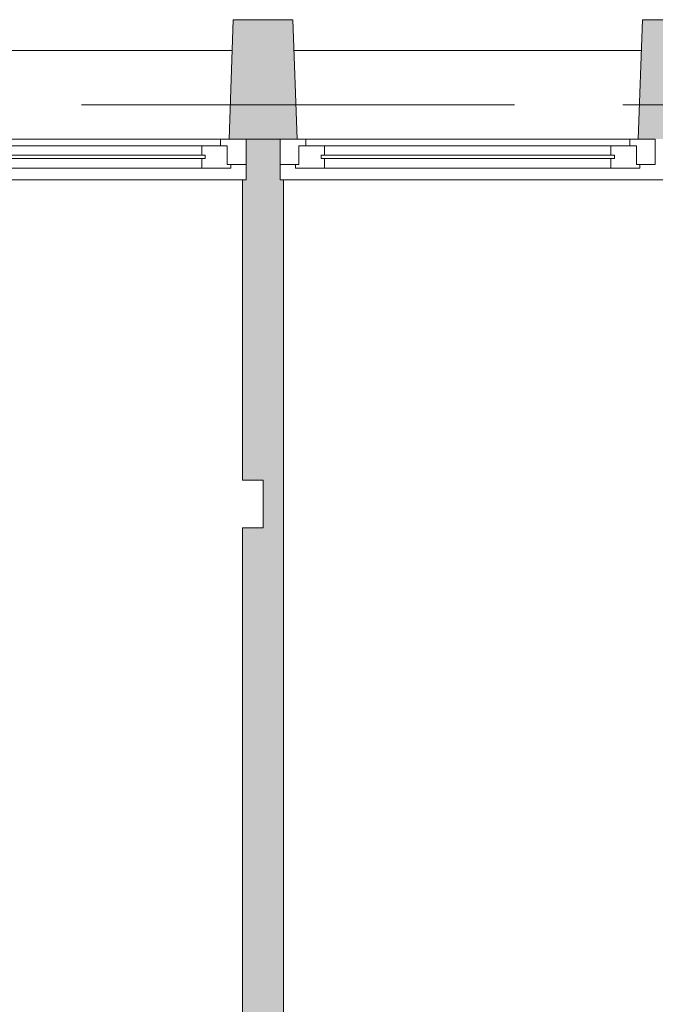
# Model space of a CAD drawing. Header units: centimetres. Extents: x -2424 to 2319, y 5 to 3760.
# Tile 75 of 117: x -577 to -391, y 3270 to 3558. Entities that reach past the tile are written whole.
import ezdxf

# ---------------------------------------------------------------- set-up
doc = ezdxf.new("R2010")
doc.units = ezdxf.units.CM
doc.linetypes.add('Oś', pattern=[222.25, 127, -31.75, 31.75, -31.75])
for name, color, linetype, lineweight in [('A-GLAZ', 151, 'Continuous', 13), ('A-WALL', 113, 'Continuous', 13), ('S-COLS', 52, 'Continuous', 13), ('S-GRID', 1, 'Continuous', 13)]:
    doc.layers.add(name, color=color, linetype=linetype, lineweight=lineweight)
doc.layers.add('A-WALL-PATT', color=111, linetype='Continuous', lineweight=13, plot=False)

msp = doc.modelspace()

# ---------------------------------------------------------------- hatches: boundary and pattern name
at = {"layer": 'S-COLS', "lineweight": 9}
for points in [[(-510.62, 3523.33), (-495.62, 3523.33), (-496.87, 3558.33), (-514.37, 3558.33), (-515.62, 3523.33)], [(-390.62, 3523.33), (-375.62, 3523.33), (-376.87, 3558.33), (-394.37, 3558.33), (-395.62, 3523.33)]]:
    msp.add_hatch(color=251, dxfattribs=at).paths.add_polyline_path(points, flags=0)

# ---------------------------------------------------------------- linework, layer by layer
at = {"layer": 'A-GLAZ', "color": 251, "lineweight": 9}
for p, q in [((-620.62, 3523.33), (-510.62, 3523.33)), ((-518.12, 3523.33), (-613.12, 3523.33)), ((-510.62, 3523.33), (-518.12, 3523.33)), ((-518.12, 3523.33), (-518.12, 3521.33)), ((-510.62, 3515.83), (-510.62, 3523.33)), ((-500.62, 3523.33), (-493.12, 3523.33)), ((-500.62, 3515.83), (-500.62, 3523.33)), ((-390.62, 3523.33), (-500.62, 3523.33)), ((-493.12, 3523.33), (-493.12, 3521.33)), ((-493.12, 3523.33), (-398.12, 3523.33)), ((-398.12, 3523.33), (-390.62, 3523.33)), ((-398.12, 3521.33), (-398.12, 3523.33)), ((-390.62, 3523.33), (-390.62, 3515.83)), ((-523.62, 3521.33), (-607.62, 3521.33)), ((-516.12, 3521.33), (-523.62, 3521.33)), ((-523.62, 3521.33), (-523.62, 3518.58)), ((-518.12, 3521.33), (-516.12, 3521.33)), ((-516.12, 3515.83), (-516.12, 3521.33)), ((-516.12, 3521.33), (-516.12, 3515.83)), ((-495.12, 3521.33), (-487.62, 3521.33)), ((-495.12, 3515.83), (-495.12, 3521.33)), ((-493.12, 3521.33), (-495.12, 3521.33)), ((-495.12, 3521.33), (-495.12, 3515.83)), ((-487.62, 3521.33), (-487.62, 3518.58)), ((-487.62, 3521.33), (-403.62, 3521.33)), ((-403.62, 3521.33), (-396.12, 3521.33)), ((-403.62, 3518.58), (-403.62, 3521.33)), ((-396.12, 3521.33), (-398.12, 3521.33)), ((-396.12, 3521.33), (-396.12, 3515.83)), ((-396.12, 3515.83), (-396.12, 3521.33)), ((-522.62, 3518.58), (-608.62, 3518.58)), ((-608.62, 3517.58), (-522.62, 3517.58)), ((-523.62, 3518.58), (-522.62, 3518.58)), ((-523.62, 3517.58), (-523.62, 3514.83)), ((-522.62, 3517.58), (-523.62, 3517.58)), ((-522.62, 3517.58), (-522.62, 3518.58)), ((-522.62, 3518.58), (-522.62, 3517.58)), ((-488.62, 3518.58), (-402.62, 3518.58)), ((-488.62, 3517.58), (-488.62, 3518.58)), ((-488.62, 3518.58), (-488.62, 3517.58)), ((-487.62, 3518.58), (-488.62, 3518.58)), ((-402.62, 3517.58), (-488.62, 3517.58)), ((-488.62, 3517.58), (-487.62, 3517.58)), ((-487.62, 3517.58), (-487.62, 3514.83)), ((-402.62, 3518.58), (-403.62, 3518.58)), ((-403.62, 3517.58), (-402.62, 3517.58)), ((-403.62, 3514.83), (-403.62, 3517.58)), ((-402.62, 3518.58), (-402.62, 3517.58)), ((-402.62, 3517.58), (-402.62, 3518.58)), ((-523.62, 3514.83), (-607.62, 3514.83)), ((-523.62, 3514.83), (-515.12, 3514.83)), ((-515.12, 3515.83), (-516.12, 3515.83)), ((-516.12, 3515.83), (-510.62, 3515.83)), ((-515.12, 3514.83), (-515.12, 3515.83)), ((-495.12, 3515.83), (-500.62, 3515.83)), ((-496.12, 3515.83), (-495.12, 3515.83)), ((-496.12, 3514.83), (-496.12, 3515.83)), ((-487.62, 3514.83), (-496.12, 3514.83)), ((-487.62, 3514.83), (-403.62, 3514.83)), ((-395.12, 3514.83), (-403.62, 3514.83)), ((-396.12, 3515.83), (-395.12, 3515.83)), ((-390.62, 3515.83), (-396.12, 3515.83)), ((-395.12, 3515.83), (-395.12, 3514.83))]:
    msp.add_line(p, q, dxfattribs=at)
at = {"layer": 'A-WALL', "color": 251, "lineweight": 9}
for p, q in [((-616.55, 3549.33), (-514.69, 3549.33)), ((-496.55, 3549.33), (-394.69, 3549.33)), ((-510.62, 3515.83), (-510.62, 3511.33)), ((-500.62, 3511.33), (-500.62, 3515.83)), ((-510.62, 3511.33), (-922.62, 3511.33)), ((-511.62, 3511.33), (-511.62, 3423.33)), ((-30.62, 3511.33), (-500.62, 3511.33)), ((-499.62, 3116.33), (-499.62, 3511.33)), ((-511.62, 3423.33), (-505.62, 3423.33)), ((-505.62, 3423.33), (-505.62, 3409.33)), ((-505.62, 3409.33), (-511.62, 3409.33)), ((-511.62, 3409.33), (-511.62, 3116.33))]:
    msp.add_line(p, q, dxfattribs=at)
at = {"layer": 'A-WALL-PATT', "color": 251, "linetype": 'Continuous', "lineweight": 9, "extrusion": (0, 0, -1)}
for points in [[(506.12, 3511.33), (510.62, 3523.33), (510.62, 3511.33)], [(510.62, 3523.33), (506.12, 3511.33), (500.62, 3523.33)], [(500.62, 3523.33), (506.12, 3511.33), (505.12, 3511.33)], [(500.62, 3523.33), (505.12, 3511.33), (500.62, 3511.33)], [(511.62, 3449.51), (499.62, 3511.33), (511.62, 3511.33)], [(499.62, 3511.33), (511.62, 3449.51), (511.62, 3423.33)], [(499.62, 3511.33), (511.62, 3423.33), (499.62, 3423.33)], [(499.62, 3409.33), (505.62, 3423.33), (505.62, 3409.33)], [(505.62, 3423.33), (499.62, 3409.33), (499.62, 3423.33)], [(511.62, 3332.08), (499.62, 3409.33), (511.62, 3409.33)], [(499.62, 3409.33), (511.62, 3332.08), (511.62, 3116.33)], [(499.62, 3409.33), (511.62, 3116.33), (499.62, 3116.33)]]:
    msp.add_solid(points, dxfattribs=at)
at = {"layer": 'S-COLS', "color": 251, "lineweight": 9}
for p, q in [((-514.37, 3558.33), (-515.62, 3523.33)), ((-496.87, 3558.33), (-514.37, 3558.33)), ((-495.62, 3523.33), (-496.87, 3558.33)), ((-394.37, 3558.33), (-395.62, 3523.33)), ((-376.87, 3558.33), (-394.37, 3558.33)), ((-510.62, 3523.33), (-500.62, 3523.33))]:
    msp.add_line(p, q, dxfattribs=at)
at = {"layer": 'S-GRID', "color": 251, "linetype": 'Oś', "lineweight": 9}
msp.add_line((-1225.62, 3533.33), (1983.25, 3533.33), dxfattribs=at)

doc.saveas('drawing.dxf')
